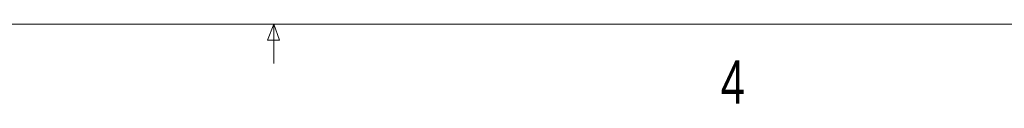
# Model space of a CAD drawing. Header units: millimetres. Extents: x 11 to 421, y 5 to 275.
# Tile 11 of 26: x 201.94 to 256.15, y 5.59 to 9.96. Entities that reach past the tile are written whole.
import ezdxf

# ---------------------------------------------------------------- set-up
doc = ezdxf.new("R2010")
doc.units = ezdxf.units.MM
doc.styles.add('SLDTEXTSTYLE0', font='TXT', dxfattribs={"width": 0.75})

msp = doc.modelspace()

# ---------------------------------------------------------------- linework, layer by layer
at = {"color": 7, "linetype": 'Continuous', "lineweight": 0}
for p, q in [((415.9568, 9.9587), (15.9068, 9.9587)), ((215.5889, 9.0805), (215.9254, 9.9587)), ((215.9254, 9.9587), (215.9254, 7.8048)), ((215.9254, 9.9587), (216.2443, 9.0805)), ((216.2443, 9.0805), (215.5889, 9.0805))]:
    msp.add_line(p, q, dxfattribs=at)

# ---------------------------------------------------------------- texts
at = {"color": 7, "linetype": 'Continuous', "lineweight": 0, "insert": (240.5412, 7.9686), "char_height": 2.3813, "attachment_point": 1, "style": 'SLDTEXTSTYLE0'}
msp.add_mtext('4', dxfattribs=at)

doc.saveas('drawing.dxf')
